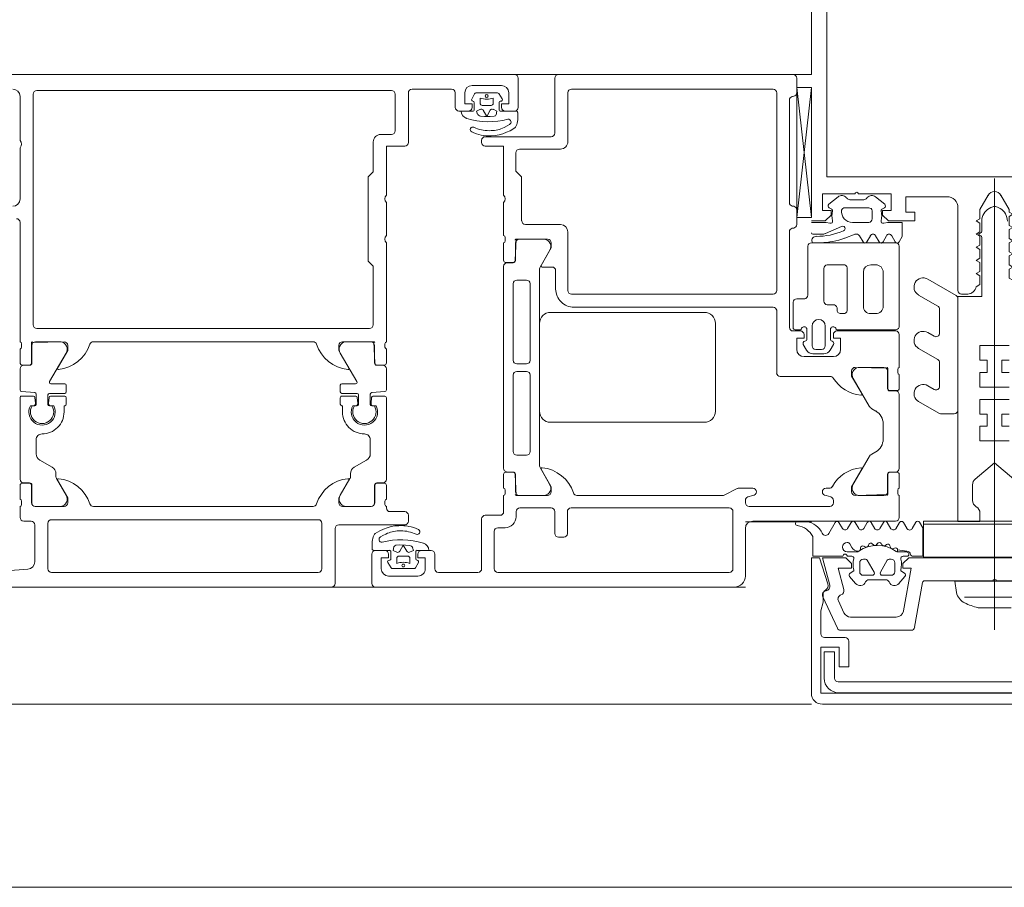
# Model space of a CAD drawing. Header units: centimetres. Extents: x -1737 to 22393, y -8842 to 3838.
# Tile 36 of 65: x 439 to 453, y 381 to 393. Entities that reach past the tile are written whole.
import ezdxf

# ---------------------------------------------------------------- set-up
doc = ezdxf.new("R2010")
doc.units = ezdxf.units.CM
for name, color, linetype, lineweight in [('A-AREA', 32, 'Continuous', 13), ('A-DETL-GENF', 92, 'Continuous', 9), ('A-DOOR', 31, 'Continuous', 13), ('A-GLAZ-CWMG', 51, 'Continuous', 13)]:
    doc.layers.add(name, color=color, linetype=linetype, lineweight=lineweight)

# ---------------------------------------------------------------- blocks, each defined once
blk = doc.blocks.new('Schueco_FWS_ADS-70-HD_inw_Family-01 - FWS SI insert unit-2507568-3_piętro I __3_90 m_ - stan projektowany')
at = {"layer": 'A-DETL-GENF'}
for p, q in [((51.6, 0.9), (-51.6, 0.9)), ((-52.5, -6.1), (52.5, -6.1))]:
    blk.add_line(p, q, dxfattribs=at)
at = {"layer": 'A-DOOR'}
for p, q in [((-46.55, 0.9), (-51.45, 0.9)), ((-46.5, 0.45), (-46.5, 0.85)), ((-46, 0.85), (-46, 0.1)), ((-38.75, 0.9), (-45.95, 0.9)), ((-51.6, 0.75), (-51.6, 0.1)), ((-51.38, 0.7), (-48.22, 0.7)), ((-47.95, 0.7), (-47.41, 0.7)), ((-47.13, 0.75), (-46.73, 0.75)), ((-45.77, 0.7), (-42.13, 0.7)), ((-51.43, -0.13), (-51.43, 0.65)), ((-48.17, 0.65), (-48.17, 0.14)), ((-48, -0.03), (-48, 0.65)), ((-47.36, 0.65), (-47.36, 0.45)), ((-47.136, 0.563), (-47.096, 0.637)), ((-47.078, 0.648), (-46.783, 0.648)), ((-47.021, 0.508), (-47.021, 0.578)), ((-46.841, 0.578), (-46.841, 0.508)), ((-46.766, 0.638), (-46.719, 0.566)), ((-45.82, 0.03), (-45.82, 0.65)), ((-42.08, 0.65), (-42.08, 0.03)), ((-41.9, 0.05), (-41.9, 0.557)), ((-47.102, 0.419), (-47.102, 0.514)), ((-46.871, 0.478), (-46.991, 0.478)), ((-46.761, 0.515), (-46.761, 0.419)), ((-47.31, 0.4), (-47.18, 0.4)), ((-47.279, 0.399), (-47.122, 0.399)), ((-47.204, 0.301), (-47.205, 0.301)), ((-46.741, 0.399), (-46.526, 0.399)), ((-46.68, 0.4), (-46.55, 0.4)), ((-49.17, 0.17), (-49.17, -0.13)), ((-49.05, 0.22), (-49.12, 0.22)), ((-49, -0.13), (-49, 0.17)), ((-47.105, 0.178), (-47.08, 0.167)), ((-51.7, 0), (-53.65, 0)), ((-48.22, 0.09), (-48.32, 0.09)), ((-46.05, 0.05), (-46.95, 0.05)), ((-53.7, -0.05), (-53.7, -0.35)), ((-48.47, -0.06), (-48.47, -0.13)), ((-48.3, -0.35), (-48.3, -0.13)), ((-48.25, -0.08), (-48.05, -0.08)), ((-47, 0), (-47, -0.08)), ((-46.95, -0.13), (-46.75, -0.13)), ((-42.13, -0.02), (-45.77, -0.02)), ((-41.75, 0), (-41.85, 0)), ((-41.7, -0.2), (-41.7, -0.05)), ((-52.8, -0.283), (-52.8, -0.25)), ((-52.75, -0.2), (-51.65, -0.2)), ((-51.6, -0.25), (-51.6, -0.283)), ((-49.22, -0.18), (-51.38, -0.18)), ((-48.52, -0.18), (-48.95, -0.18)), ((-46.7, -0.18), (-46.7, -0.2)), ((-46.68, -0.227), (-46.68, -0.273)), ((-46.542, -0.488), (-46.542, -0.25)), ((-46.539, -0.491), (-46.539, -0.251)), ((-46.492, -0.2), (-46.1, -0.2)), ((-46.489, -0.201), (-46.141, -0.201)), ((-45.7, -0.2), (-42.7, -0.2)), ((-42.3, -0.2), (-41.908, -0.2)), ((-41.911, -0.201), (-42.259, -0.201)), ((-41.861, -0.491), (-41.861, -0.251)), ((-41.858, -0.25), (-41.858, -0.488)), ((-41.72, -0.273), (-41.72, -0.227)), ((-53.68, -0.377), (-53.68, -0.423)), ((-53.541, -0.401), (-53.541, -0.641)), ((-53.141, -0.351), (-53.491, -0.351)), ((-52.7, -0.35), (-52.766, -0.33)), ((-51.634, -0.33), (-51.7, -0.35)), ((-51.489, -0.445), (-51.311, -0.355)), ((-51.288, -0.35), (-49.3, -0.35)), ((-48.511, -0.351), (-48.858, -0.351)), ((-48.461, -0.641), (-48.461, -0.401)), ((-48.32, -0.423), (-48.32, -0.377)), ((-46.7, -0.3), (-46.7, -0.488)), ((-46.071, -0.354), (-46.203, -0.582)), ((-42.328, -0.354), (-42.197, -0.582)), ((-41.7, -0.488), (-41.7, -0.3)), ((-53.7, -0.45), (-53.7, -0.638)), ((-53.287, -0.878), (-53.071, -0.504)), ((-52.743, -0.45), (-52.7, -0.45)), ((-51.7, -0.45), (-51.512, -0.45)), ((-48.928, -0.504), (-48.797, -0.731)), ((-48.3, -0.638), (-48.3, -0.45)), ((-46.67, -0.518), (-46.572, -0.518)), ((-46.65, -0.521), (-46.569, -0.521)), ((-41.75, -0.521), (-41.831, -0.521)), ((-41.828, -0.518), (-41.73, -0.518)), ((-53.67, -0.668), (-53.572, -0.668)), ((-53.571, -0.671), (-53.65, -0.671)), ((-48.351, -0.671), (-48.431, -0.671)), ((-48.428, -0.668), (-48.33, -0.668)), ((-46.7, -1.686), (-46.7, -0.571)), ((-46.21, -0.607), (-46.21, -0.649)), ((-42.19, -0.607), (-42.19, -0.649)), ((-41.7, -1.686), (-41.7, -0.571)), ((-53.7, -0.721), (-53.7, -1.729)), ((-48.791, -0.756), (-48.791, -3.445)), ((-48.3, -3.479), (-48.3, -0.721)), ((-46.43, -0.833), (-46.26, -0.735)), ((-41.97, -0.833), (-42.14, -0.735)), ((-53.379, -0.946), (-53.325, -0.915)), ((-48.611, -0.9), (-48.481, -0.9)), ((-46.48, -0.92), (-46.48, -1.111)), ((-41.92, -0.92), (-41.92, -1.111)), ((-48.661, -1.995), (-48.661, -0.95)), ((-48.431, -0.95), (-48.431, -1.995)), ((-53.48, -1.33), (-53.48, -1.12)), ((-48.94, -1.35), (-51.04, -1.35)), ((-53.326, -1.534), (-53.378, -1.504)), ((-53.071, -1.946), (-53.288, -1.571)), ((-51.19, -1.5), (-51.19, -2.7)), ((-48.79, -2.7), (-48.79, -1.5)), ((-46.559, -1.576), (-46.52, -1.576)), ((-46.535, -1.575), (-46.5, -1.575)), ((-46.49, -1.609), (-46.497, -1.688)), ((-46.48, -1.595), (-46.48, -1.735)), ((-46.32, -1.725), (-46.32, -1.595)), ((-46.303, -1.688), (-46.31, -1.609)), ((-46.3, -1.575), (-46.264, -1.575)), ((-46.28, -1.576), (-46.241, -1.576)), ((-46.07, -1.596), (-46.07, -1.686)), ((-42.33, -1.596), (-42.33, -1.686)), ((-42.12, -1.576), (-42.159, -1.576)), ((-42.1, -1.575), (-42.135, -1.575)), ((-42.097, -1.688), (-42.09, -1.609)), ((-42.08, -1.725), (-42.08, -1.595)), ((-41.92, -1.595), (-41.92, -1.735)), ((-41.91, -1.609), (-41.903, -1.688)), ((-41.864, -1.575), (-41.9, -1.575)), ((-41.841, -1.576), (-41.88, -1.576)), ((-46.517, -1.706), (-46.68, -1.706)), ((-46.09, -1.745), (-46.3, -1.745)), ((-46.09, -1.706), (-46.283, -1.706)), ((-42.31, -1.706), (-42.117, -1.706)), ((-42.31, -1.745), (-42.1, -1.745)), ((-41.883, -1.706), (-41.72, -1.706)), ((-53.7, -2), (-53.7, -1.812)), ((-53.67, -1.782), (-53.572, -1.782)), ((-53.65, -1.779), (-53.571, -1.779)), ((-53.541, -1.809), (-53.541, -2.049)), ((-46.7, -1.791), (-46.7, -2.079)), ((-46.5, -1.755), (-46.68, -1.771)), ((-46.279, -1.875), (-46.09, -1.875)), ((-46.07, -1.855), (-46.07, -1.765)), ((-42.33, -1.855), (-42.33, -1.765)), ((-42.121, -1.875), (-42.31, -1.875)), ((-41.9, -1.755), (-41.72, -1.771)), ((-41.7, -1.791), (-41.7, -2.079)), ((-52.757, -1.977), (-52.075, -1.977)), ((-46.071, -2.296), (-46.296, -1.905)), ((-42.328, -2.296), (-42.104, -1.905)), ((-53.7, -2.547), (-53.7, -2.1)), ((-53.68, -2.073), (-53.68, -2.027)), ((-53.491, -2.099), (-53.141, -2.099)), ((-52.027, -2.017), (-52.027, -2.88)), ((-48.481, -2.045), (-48.611, -2.045)), ((-48.481, -2.147), (-48.611, -2.147)), ((-46.572, -2.132), (-46.67, -2.132)), ((-46.65, -2.129), (-46.569, -2.129)), ((-41.75, -2.129), (-41.831, -2.129)), ((-41.73, -2.132), (-41.828, -2.132)), ((-52.4, -2.247), (-52.8, -2.247)), ((-52.67, -2.284), (-52.522, -2.284)), ((-48.661, -2.197), (-48.661, -3.242)), ((-48.431, -3.242), (-48.431, -2.197)), ((-46.7, -2.162), (-46.7, -2.35)), ((-46.539, -2.159), (-46.539, -2.399)), ((-41.861, -2.159), (-41.861, -2.399)), ((-41.7, -2.35), (-41.7, -2.162)), ((-52.802, -2.413), (-52.757, -2.334)), ((-52.69, -2.664), (-52.69, -2.394)), ((-52.64, -2.344), (-52.56, -2.344)), ((-52.51, -2.394), (-52.51, -2.664)), ((-52.435, -2.334), (-52.39, -2.413)), ((-46.68, -2.377), (-46.68, -2.423)), ((-41.72, -2.423), (-41.72, -2.377)), ((-52.76, -2.61), (-52.76, -2.486)), ((-52.44, -2.488), (-52.44, -2.61)), ((-46.7, -2.45), (-46.7, -3.8)), ((-46.489, -2.449), (-46.141, -2.449)), ((-42.7, -2.45), (-45.7, -2.45)), ((-41.911, -2.449), (-42.259, -2.449)), ((-41.7, -4.08), (-41.7, -2.45)), ((-53.7, -3.755), (-53.7, -2.668)), ((-53.659, -2.614), (-52.839, -2.614)), ((-52.85, -2.597), (-53.65, -2.597)), ((-52.361, -2.614), (-52.28, -2.614)), ((-52.25, -2.597), (-52.35, -2.597)), ((-52.25, -2.644), (-52.25, -2.989)), ((-52.2, -3.95), (-52.2, -2.644)), ((-41.93, -2.63), (-46.47, -2.63)), ((-41.88, -5.83), (-41.88, -2.68)), ((-53.48, -3.4), (-53.48, -2.934)), ((-53.38, -2.834), (-53.31, -2.834)), ((-53.21, -2.934), (-53.21, -3.4)), ((-52.99, -3.459), (-52.99, -2.875)), ((-52.936, -2.834), (-52.895, -2.834)), ((-52.85, -2.884), (-52.85, -2.914)), ((-52.796, -2.954), (-52.715, -2.954)), ((-51.978, -2.92), (-49.26, -2.92)), ((-51.04, -2.85), (-48.94, -2.85)), ((-52.67, -3.004), (-52.67, -3.45)), ((-52.45, -3.088), (-52.45, -3.755)), ((-52.3, -3.034), (-52.409, -3.034)), ((-52.027, -5.85), (-52.027, -3.15)), ((-51.977, -3.1), (-49.227, -3.1)), ((-49.176, -3.15), (-49.176, -3.95)), ((-49.01, -3.17), (-49.01, -3.42)), ((-48.611, -3.292), (-48.481, -3.292)), ((-48.96, -3.47), (-48.824, -3.47)), ((-48.798, -3.47), (-48.93, -3.699)), ((-53.31, -3.5), (-53.38, -3.5)), ((-52.715, -3.5), (-52.936, -3.5)), ((-48.461, -3.799), (-48.461, -3.559)), ((-48.431, -3.529), (-48.35, -3.529)), ((-48.428, -3.532), (-48.33, -3.532)), ((-48.3, -3.562), (-48.3, -3.8)), ((-52.5, -3.8), (-53.65, -3.8)), ((-48.859, -3.849), (-48.511, -3.849)), ((-48.32, -3.827), (-48.32, -3.873)), ((-52.26, -4.003), (-52.24, -3.999)), ((-48.3, -3.9), (-48.3, -4.35)), ((-46.7, -3.9), (-46.7, -4.35)), ((-52.3, -4.147), (-52.5, -5.922)), ((-52.3, -4.25), (-52.3, -4.052)), ((-49.077, -4.05), (-48.597, -4.05)), ((-52.24, -4.303), (-52.26, -4.299)), ((-52.2, -5.749), (-52.2, -4.352)), ((-41.7, -5.1), (-41.7, -4.4)), ((-48.517, -5.08), (-49.077, -5.08)), ((-49.176, -5.18), (-49.176, -5.85)), ((-48, -5.17), (-48, -5.2)), ((-47, -5.17), (-47, -5.85)), ((-41.7, -5.8), (-41.7, -5.2)), ((-49, -5.3), (-49, -6.05)), ((-48.05, -5.25), (-48.95, -5.25)), ((-47.895, -5.378), (-47.92, -5.367)), ((-46.82, -5.33), (-46.82, -5.83)), ((-46.62, -5.28), (-46.77, -5.28)), ((-47.796, -5.501), (-47.795, -5.501)), ((-48.259, -5.599), (-48.473, -5.599)), ((-48.32, -5.6), (-48.45, -5.6)), ((-48.239, -5.715), (-48.239, -5.619)), ((-47.898, -5.619), (-47.898, -5.714)), ((-47.721, -5.599), (-47.878, -5.599)), ((-47.69, -5.6), (-47.82, -5.6)), ((-48.5, -5.65), (-48.5, -6.05)), ((-48.234, -5.838), (-48.28, -5.766)), ((-48.159, -5.778), (-48.159, -5.708)), ((-48.129, -5.678), (-48.009, -5.678)), ((-47.979, -5.708), (-47.979, -5.778)), ((-47.864, -5.763), (-47.903, -5.837)), ((-47.64, -5.85), (-47.64, -5.65)), ((-52.3, -6.05), (-52.3, -5.851)), ((-52.26, -5.802), (-52.24, -5.798)), ((-49.227, -5.9), (-51.977, -5.9)), ((-47.921, -5.848), (-48.217, -5.848)), ((-47.05, -5.9), (-47.59, -5.9)), ((-46.77, -5.88), (-41.93, -5.88)), ((-47.87, -5.95), (-48.27, -5.95)), ((-49.05, -6.1), (-52.25, -6.1))]:
    blk.add_line(p, q, dxfattribs=at)
at = {"layer": 'A-DOOR', "flags": 128}
for points in [[(-41.807, 0.657), (-41.2, 0.7), (-39.61, 0.7)], [(-47.13, 0.45), (-47.13, 0.5), (-47.23, 0.5), (-47.23, 0.65)], [(-46.63, 0.65), (-46.63, 0.5), (-46.73, 0.5), (-46.73, 0.45)], [(-47.058, 0.363), (-47.062, 0.372), (-47.072, 0.399), (-47.017, 0.424)], [(-46.978, 0.411), (-46.931, 0.326), (-46.883, 0.411)], [(-46.844, 0.424), (-46.791, 0.399), (-46.803, 0.35)], [(-46.83, 0.328), (-46.884, 0.324), (-46.96, 0.326), (-47.017, 0.332)], [(-46.507, 0.378), (-46.507, 0.278), (-46.51, 0.257)], [(-46.539, 0.178), (-46.546, 0.169), (-46.612, 0.131), (-46.659, 0.11), (-46.711, 0.091), (-46.763, 0.075), (-46.816, 0.065), (-46.871, 0.062)], [(-46.694, 0.176), (-46.653, 0.196), (-46.621, 0.216)], [(-46.05, -0.25), (-46.05, -0.32), (-46.188, -0.559)], [(-42.212, -0.559), (-42.35, -0.32), (-42.35, -0.25)], [(-53.542, -0.638), (-53.542, -0.362), (-53.1, -0.35)], [(-53.05, -0.4), (-53.05, -0.47), (-53.188, -0.709)], [(-48.811, -0.71), (-48.95, -0.47), (-48.95, -0.4)], [(-48.9, -0.35), (-48.47, -0.35), (-48.458, -0.638)], [(-46.1, -1.491), (-46.1, -1.576), (-46.09, -1.576)], [(-42.3, -1.491), (-42.3, -1.576), (-42.31, -1.576)], [(-53.05, -2.05), (-53.05, -1.98), (-53.188, -1.741)], [(-53.542, -1.812), (-53.542, -2.088), (-53.1, -2.1)], [(-46.188, -2.091), (-46.05, -2.33), (-46.05, -2.4)], [(-42.35, -2.4), (-42.35, -2.33), (-42.212, -2.091)], [(-46.1, -2.45), (-46.53, -2.45), (-46.542, -2.162)], [(-41.858, -2.162), (-41.858, -2.438), (-42.3, -2.45)], [(-52.9, -2.347), (-52.9, -2.497), (-52.8, -2.497), (-52.8, -2.547)], [(-52.4, -2.547), (-52.4, -2.497), (-52.3, -2.497), (-52.3, -2.347)], [(-46.52, -2.68), (-46.52, -3.48), (-46.45, -3.55), (-46.45, -4.7), (-46.52, -4.77), (-46.52, -5.18)], [(-48.812, -3.491), (-48.95, -3.73), (-48.95, -3.8)], [(-48.9, -3.85), (-48.47, -3.85), (-48.458, -3.562)], [(-52.5, -4.147), (-52.5, -5.922), (-52.3, -5.922), (-52.3, -4.147), (-52.5, -4.147), (-52.3, -5.922)], [(-48.546, -4.1), (-48.546, -4.7), (-48.466, -4.78), (-48.466, -5.03)], [(-48.3, -4.45), (-48.3, -5.12), (-48.05, -5.12)], [(-46.7, -4.45), (-46.7, -5.12), (-46.95, -5.12)], [(-48.461, -5.378), (-48.454, -5.369), (-48.388, -5.331), (-48.341, -5.31), (-48.289, -5.291), (-48.237, -5.275), (-48.184, -5.266), (-48.129, -5.262)], [(-48.493, -5.578), (-48.493, -5.478), (-48.49, -5.457)], [(-48.306, -5.376), (-48.347, -5.397), (-48.379, -5.416)], [(-48.156, -5.624), (-48.209, -5.599), (-48.197, -5.55)], [(-48.17, -5.528), (-48.116, -5.524), (-48.04, -5.526), (-47.983, -5.532)], [(-48.021, -5.611), (-48.069, -5.526), (-48.117, -5.611)], [(-47.941, -5.564), (-47.938, -5.572), (-47.928, -5.599), (-47.983, -5.624)], [(-48.45, -6.1), (-41.2, -6.1), (-41.2, -5.76), (-41.31, -5.65), (-41.37, -5.65), (-41.37, -5.8)], [(-48.37, -5.85), (-48.37, -5.7), (-48.27, -5.7), (-48.27, -5.65)], [(-47.87, -5.65), (-47.87, -5.7), (-47.77, -5.7), (-47.77, -5.85)]]:
    blk.add_lwpolyline(points, dxfattribs=at)
for points in [[(-46.921, 0.623), (-46.913, 0.616), (-46.911, 0.606), (-46.913, 0.596), (-46.921, 0.589), (-46.931, 0.586), (-46.941, 0.589), (-46.948, 0.596), (-46.95, 0.606), (-46.948, 0.616), (-46.941, 0.623), (-46.931, 0.626)], [(-48.079, -5.823), (-48.086, -5.816), (-48.089, -5.806), (-48.086, -5.796), (-48.079, -5.789), (-48.069, -5.786), (-48.059, -5.789), (-48.052, -5.796), (-48.049, -5.806), (-48.052, -5.816), (-48.059, -5.823), (-48.069, -5.826)]]:
    blk.add_lwpolyline(points, close=True, dxfattribs=at)
at = {"layer": 'A-DOOR'}
for centre, radius, start, end in [((-51.45, 0.75), 0.15, 89.9995, 180.0016), ((-46.55, 0.85), 0.05, 0.0018, 89.9982), ((-45.95, 0.85), 0.05, 90.0015, 179.9985), ((-51.38, 0.65), 0.05, 90.0028, 179.9972), ((-48.22, 0.65), 0.05, 0, 90.0017), ((-47.95, 0.65), 0.05, 90.0009, 179.9991), ((-47.41, 0.65), 0.05, 0.0035, 89.9965), ((-47.13, 0.65), 0.1, 90, 180.0004), ((-46.73, 0.65), 0.1, 0.0018, 89.9982), ((-45.77, 0.65), 0.05, 90, 180), ((-42.13, 0.65), 0.05, 360, 90), ((-47.118, 0.554), 0.0202, 153.8011, 259.329), ((-47.079, 0.629), 0.0195, 88.6395, 154.2271), ((-46.931, 0.824), 0.262, 249.9155, 290.0845), ((-46.783, 0.629), 0.0194, 29.7199, 90.6441), ((-46.737, 0.555), 0.0204, 258.5702, 30.46), ((-41.8, 0.557), 0.1, 94.0856, 180), ((-47.31, 0.45), 0.05, 180.0009, 269.9991), ((-47.18, 0.45), 0.05, 270.0035, 359.9965), ((-47.122, 0.514), 0.0203, 0.4685, 89.2437), ((-47.121, 0.418), 0.0198, 269.7003, 0.5845), ((-46.991, 0.508), 0.03, 179.9989, 269.9998), ((-47.005, 0.396), 0.03, 29.2633, 114.6153), ((-46.857, 0.396), 0.03, 64.7461, 150.7367), ((-46.871, 0.508), 0.03, 269.9998, 359.9994), ((-46.741, 0.515), 0.0199, 90.0276, 180.2616), ((-46.741, 0.418), 0.0198, 179.3558, 270.0686), ((-46.68, 0.45), 0.05, 179.9921, 270.0017), ((-46.55, 0.45), 0.05, 270.0035, 359.9965), ((-47.178, 0.398), 0.101, 179.6117, 254.7346), ((-46.903, 1.254), 1, 252.4675, 285.1948), ((-47.012, 0.382), 0.05, 201.1765, 264.1559), ((-46.832, 0.358), 0.03, 273.5065, 346.1539), ((-46.637, 0.251), 0.0381, 294.2834, 95.9519), ((-46.526, 0.379), 0.0198, 358.9506, 89.8998), ((-49.12, 0.17), 0.05, 90.0061, 179.9983), ((-49.05, 0.17), 0.05, 359.9921, 90.0035), ((-48.22, 0.14), 0.05, 269.9983, 0.0035), ((-47.121, 0.147), 0.0351, 64.2669, 244.2669), ((-46.894, 0.645), 0.513, 248.7446, 272.5887), ((-46.871, 0.513), 0.38, 269.9766, 297.6836), ((-46.739, 0.296), 0.232, 329.4906, 350.3162), ((-51.7, 0.1), 0.1, 270.0025, 359.9971), ((-48.32, -0.06), 0.15, 89.9985, 180.0003), ((-46.899, 0.613), 0.552, 244.574, 272.9368), ((-46.95, 0), 0.05, 90.0015, 179.9985), ((-46.05, 0.1), 0.05, 269.9997, 0.0003), ((-45.77, 0.03), 0.05, 180, 270), ((-42.13, 0.03), 0.05, 270, 0), ((-41.85, 0.05), 0.05, 180, 270), ((-53.65, -0.05), 0.05, 89.9974, 180.0026), ((-51.38, -0.13), 0.05, 180, 270), ((-49.22, -0.13), 0.05, 269.9996, 0.0004), ((-48.95, -0.13), 0.05, 180, 270.0017), ((-48.52, -0.13), 0.05, 269.9974, 0.0035), ((-48.25, -0.13), 0.05, 89.9983, 179.9991), ((-48.05, -0.03), 0.05, 270, 0.0017), ((-46.95, -0.08), 0.05, 180.0033, 269.9967), ((-46.75, -0.18), 0.05, 360, 90), ((-41.75, -0.05), 0.05, 360, 90), ((-52.75, -0.25), 0.05, 89.9991, 180.0017), ((-51.65, -0.25), 0.05, 359.9991, 90.0043), ((-46.708, -0.227), 0.0279, 358.8354, 73.5801), ((-46.492, -0.25), 0.05, 90, 180), ((-46.489, -0.251), 0.05, 89.9997, 180.0003), ((-46.224, -0.082), 0.5, 275.6226, 342.2516), ((-46.155, -0.3), 0.1, 327.273, 81.8184), ((-46.1, -0.25), 0.05, 360, 90), ((-45.7, -0.25), 0.05, 90, 162.2516), ((-42.7, -0.25), 0.05, 17.7484, 90), ((-42.176, -0.082), 0.5, 197.7484, 264.3774), ((-42.3, -0.25), 0.05, 90, 180), ((-42.244, -0.3), 0.1, 98.1816, 212.727), ((-41.911, -0.251), 0.05, 359.9997, 90.0003), ((-41.908, -0.25), 0.05, 360, 90), ((-41.692, -0.227), 0.0279, 106.4199, 181.1646), ((-53.708, -0.377), 0.0279, 358.8354, 73.5801), ((-53.53, -0.362), 0.012, 90, 180), ((-53.491, -0.401), 0.05, 89.9997, 180.0003), ((-53.156, -0.45), 0.1, 327.273, 81.8184), ((-53.1, -0.4), 0.05, 0, 90), ((-52.75, -0.283), 0.05, 180, 251.684), ((-52.7, -0.4), 0.05, 270, 90), ((-51.7, -0.4), 0.05, 90, 270), ((-51.65, -0.283), 0.05, 288.316, 0), ((-51.288, -0.4), 0.05, 90, 116.5691), ((-49.3, -0.4), 0.05, 17.7451, 89.5825), ((-48.776, -0.232), 0.5, 197.7451, 264.3683), ((-48.9, -0.4), 0.05, 89.9988, 180.0012), ((-48.844, -0.45), 0.0999, 98.1274, 212.7816), ((-48.511, -0.401), 0.05, 359.9997, 90.0003), ((-48.47, -0.362), 0.012, 0, 90), ((-48.292, -0.377), 0.0279, 106.4199, 181.1646), ((-46.708, -0.273), 0.0279, 286.4246, 1.1629), ((-41.692, -0.273), 0.0279, 178.8371, 253.5754), ((-53.708, -0.423), 0.0279, 286.4246, 1.1629), ((-53.224, -0.232), 0.5, 275.6226, 330.8864), ((-52.743, -0.5), 0.05, 90, 150.8726), ((-51.512, -0.4), 0.05, 270, 296.4917), ((-48.292, -0.423), 0.0279, 178.8371, 253.5754), ((-46.67, -0.488), 0.03, 180, 270), ((-46.65, -0.571), 0.05, 90, 180), ((-46.572, -0.488), 0.03, 270, 0), ((-46.569, -0.491), 0.03, 270, 360), ((-41.831, -0.491), 0.03, 180, 270), ((-41.828, -0.488), 0.03, 180, 270), ((-41.75, -0.571), 0.05, 360, 90), ((-41.73, -0.488), 0.03, 270, 360), ((-53.67, -0.638), 0.03, 180, 270), ((-53.65, -0.721), 0.05, 90, 180), ((-53.572, -0.638), 0.03, 270, 0), ((-53.571, -0.641), 0.03, 270, 360), ((-48.431, -0.641), 0.03, 180, 270), ((-48.428, -0.638), 0.03, 180, 270), ((-48.35, -0.721), 0.05, 0.0082, 90.9888), ((-48.33, -0.638), 0.03, 270, 0), ((-46.31, -0.649), 0.1, 300.035, 359.9651), ((-46.16, -0.607), 0.05, 150, 180), ((-46.176, -0.566), 0.0138, 150, 275.6226), ((-42.224, -0.566), 0.0138, 264.3774, 30), ((-42.24, -0.607), 0.05, 0, 30), ((-42.09, -0.649), 0.1, 180.0349, 239.965), ((-53.176, -0.716), 0.0138, 150, 275.6226), ((-48.824, -0.716), 0.0139, 264.3683, 24.0577), ((-48.841, -0.756), 0.05, 0, 30), ((-53.374, -0.828), 0.1, 299.5684, 330), ((-48.611, -0.95), 0.05, 90, 180), ((-48.481, -0.95), 0.05, 360, 90), ((-46.38, -0.92), 0.1, 120.0232, 179.9752), ((-42.02, -0.92), 0.1, 0.0248, 59.9768), ((-53.28, -1.12), 0.2, 119.5684, 180), ((-46.4, -1.111), 0.0799, 179.9364, 270.0625), ((-46.4, -1.491), 0.3, 359.9989, 90.0011), ((-42, -1.491), 0.3, 89.9989, 180.0011), ((-42, -1.111), 0.0799, 269.9375, 0.0636), ((-53.28, -1.33), 0.2, 180, 240.6936), ((-46.4, -1.491), 0.18, 331.9104, 208.0896), ((-46.4, -1.492), 0.159, 328.4844, 211.5156), ((-42, -1.491), 0.18, 331.9104, 208.0896), ((-42, -1.492), 0.159, 328.4844, 211.5156), ((-51.04, -1.5), 0.15, 90.0019, 179.9981), ((-48.94, -1.5), 0.15, 0.0004, 89.9996), ((-53.375, -1.621), 0.1, 30, 60.6936), ((-46.52, -1.606), 0.03, 354.9998, 90), ((-46.5, -1.595), 0.02, 0.112, 89.8858), ((-46.3, -1.595), 0.02, 90.1134, 179.8888), ((-46.28, -1.606), 0.03, 90, 185.0002), ((-46.09, -1.596), 0.02, 0, 90), ((-42.31, -1.596), 0.02, 90, 180), ((-42.12, -1.606), 0.03, 354.9998, 90), ((-42.1, -1.595), 0.02, 0.1112, 89.8866), ((-41.9, -1.595), 0.02, 90.1142, 179.888), ((-41.88, -1.606), 0.03, 90, 185.0002), ((-53.65, -1.729), 0.05, 180, 270), ((-53.176, -1.734), 0.0138, 84.3774, 210), ((-53.224, -2.218), 0.5, 31.871, 84.3774), ((-46.68, -1.686), 0.02, 180, 270), ((-46.517, -1.686), 0.02, 270, 354.9998), ((-46.5, -1.735), 0.02, 270.1156, 359.8888), ((-46.3, -1.725), 0.02, 180.1088, 269.8956), ((-46.283, -1.686), 0.02, 185.0002, 270), ((-46.09, -1.686), 0.02, 270, 0), ((-46.09, -1.765), 0.02, 0.1112, 89.8866), ((-42.31, -1.686), 0.02, 180, 270), ((-42.31, -1.765), 0.02, 90.1134, 179.8888), ((-42.117, -1.686), 0.02, 270, 354.9998), ((-42.1, -1.725), 0.02, 270.1044, 359.8912), ((-41.9, -1.735), 0.02, 180.1112, 269.8844), ((-41.883, -1.686), 0.02, 185.0002, 270), ((-41.72, -1.686), 0.02, 270, 0), ((-53.67, -1.812), 0.03, 90, 180), ((-53.572, -1.812), 0.03, 360, 90), ((-53.571, -1.809), 0.03, 0, 90), ((-46.68, -1.791), 0.02, 90.1164, 179.888), ((-46.279, -1.895), 0.02, 90, 209.8798), ((-46.09, -1.855), 0.02, 270.1194, 359.8828), ((-42.31, -1.855), 0.02, 180.1172, 269.8806), ((-42.121, -1.895), 0.02, 330.1202, 90), ((-41.72, -1.791), 0.02, 0.112, 89.8836), ((-53.708, -2.027), 0.0279, 358.8371, 73.5754), ((-53.156, -2), 0.1, 278.1816, 32.727), ((-52.757, -1.927), 0.05, 211.871, 270), ((-52.075, -2.027), 0.05, 11.5556, 90), ((-48.611, -1.995), 0.05, 180, 270), ((-48.481, -1.995), 0.05, 270, 0), ((-53.708, -2.073), 0.0279, 286.4199, 1.1646), ((-53.53, -2.088), 0.012, 180, 270), ((-53.491, -2.049), 0.05, 179.9997, 270.0003), ((-53.1, -2.05), 0.05, 270, 360), ((-48.611, -2.197), 0.05, 90, 180), ((-48.481, -2.197), 0.05, 0, 90), ((-46.65, -2.079), 0.05, 180, 270), ((-46.67, -2.162), 0.03, 90, 180), ((-46.572, -2.162), 0.03, 0, 90), ((-46.569, -2.159), 0.03, 359.9921, 90), ((-46.176, -2.084), 0.0138, 84.3774, 210), ((-46.224, -2.568), 0.5, 17.7484, 84.3774), ((-42.176, -2.568), 0.5, 95.6226, 162.2516), ((-42.224, -2.084), 0.0138, 330, 95.6226), ((-41.831, -2.159), 0.03, 90, 180.0079), ((-41.828, -2.162), 0.03, 90, 180), ((-41.75, -2.079), 0.05, 270, 0), ((-41.73, -2.162), 0.03, 360, 90), ((-52.8, -2.347), 0.1, 90, 180), ((-52.67, -2.384), 0.1, 89.9997, 150.0003), ((-52.522, -2.384), 0.1, 29.9996, 90.0004), ((-52.4, -2.347), 0.1, 0, 90), ((-52.776, -2.428), 0.03, 150.0006, 254.9995), ((-52.64, -2.394), 0.05, 90.0233, 179.9767), ((-52.56, -2.394), 0.05, 0.0223, 89.9779), ((-52.416, -2.428), 0.03, 275.4114, 30.0001), ((-46.708, -2.377), 0.0279, 358.8371, 73.5754), ((-46.489, -2.399), 0.05, 179.9997, 270.0003), ((-46.155, -2.35), 0.1, 278.1816, 32.727), ((-46.1, -2.4), 0.05, 270, 0), ((-45.7, -2.4), 0.05, 197.7484, 270), ((-42.7, -2.4), 0.05, 270, 342.2516), ((-42.3, -2.4), 0.05, 180, 270), ((-42.244, -2.35), 0.1, 147.273, 261.8184), ((-41.911, -2.399), 0.05, 269.9997, 0.0003), ((-41.692, -2.377), 0.0279, 106.4246, 181.1629), ((-53.65, -2.547), 0.05, 179.9946, 270.0054), ((-52.85, -2.547), 0.05, 270, 360), ((-52.791, -2.487), 0.0311, 1.5217, 76.9862), ((-52.41, -2.488), 0.03, 95.4114, 180), ((-52.35, -2.547), 0.05, 180, 270), ((-46.708, -2.423), 0.0279, 286.4199, 1.1646), ((-46.53, -2.438), 0.012, 180, 270), ((-41.87, -2.438), 0.012, 270, 0), ((-41.692, -2.423), 0.0279, 178.8354, 253.5801), ((-53.65, -2.663), 0.05, 100.5861, 185.2962), ((-52.799, -2.614), 0.0397, 179.5422, 6.5117), ((-52.6, -2.664), 0.09, 180, 360), ((-52.401, -2.614), 0.0397, 173.4883, 0.4578), ((-52.28, -2.644), 0.03, 360, 90), ((-52.25, -2.647), 0.05, 3.2538, 90), ((-46.47, -2.68), 0.05, 90.0018, 179.9982), ((-41.93, -2.68), 0.05, 0.0004, 89.9996), ((-51.04, -2.7), 0.15, 179.9985, 270.0015), ((-48.94, -2.7), 0.15, 269.9971, 0.0029), ((-53.38, -2.934), 0.1, 89.9997, 180.0003), ((-53.31, -2.934), 0.1, 360, 90.0004), ((-52.941, -2.884), 0.05, 84.7061, 169.4127), ((-52.9, -2.884), 0.05, 0.0005, 84.7062), ((-52.801, -2.904), 0.05, 190.5876, 275.2937), ((-52.72, -3.004), 0.05, 359.9999, 84.7054), ((-51.978, -2.87), 0.05, 191.5556, 270), ((-49.26, -3.17), 0.25, 360, 90), ((-52.4, -3.083), 0.05, 100.5887, 185.2926), ((-52.3, -2.984), 0.05, 270.0003, 354.7049), ((-51.977, -3.15), 0.05, 90, 180), ((-49.227, -3.15), 0.05, 0.0035, 89.9965), ((-48.611, -3.242), 0.05, 180, 270), ((-48.481, -3.242), 0.05, 270, 0), ((-53.38, -3.4), 0.1, 179.9998, 270.0002), ((-53.31, -3.4), 0.1, 269.9998, 359.9998), ((-52.941, -3.45), 0.05, 190.5869, 275.2949), ((-52.72, -3.45), 0.05, 275.2946, 0.0001), ((-48.96, -3.42), 0.05, 180, 270), ((-48.824, -3.484), 0.0138, 330, 90), ((-48.858, -3.438), 0.0682, 332.011, 354.0948), ((-48.35, -3.479), 0.05, 269.9997, 0.0003), ((-48.43, -3.56), 0.0311, 92.0507, 177.9493), ((-48.428, -3.562), 0.03, 90, 180), ((-48.33, -3.562), 0.03, 0, 90), ((-53.65, -3.75), 0.05, 185.2937, 269.9972), ((-52.5, -3.75), 0.05, 269.9986, 354.7066), ((-48.844, -3.75), 0.1, 148.9475, 261.7903), ((-48.9, -3.8), 0.05, 180, 270), ((-48.511, -3.799), 0.05, 270, 0.0003), ((-48.47, -3.838), 0.012, 270, 0), ((-48.292, -3.827), 0.0279, 106.4246, 181.1629), ((-48.292, -3.873), 0.0279, 178.8354, 253.5801), ((-46.752, -3.85), 0.0725, 316.3959, 43.6041), ((-52.25, -4.052), 0.05, 101.2495, 180), ((-52.25, -3.95), 0.05, 281.2495, 0), ((-49.077, -3.95), 0.1, 180, 270), ((-48.597, -4.1), 0.05, 359.9991, 90.0061), ((-41.65, -4.08), 0.05, 179.9998, 270.0002), ((-52.25, -4.25), 0.05, 180, 258.7505), ((-41.6, -4.4), 0.1, 90.0006, 179.9994), ((-52.25, -4.352), 0.05, 0, 78.7505), ((-48.247, -4.4), 0.0725, 136.3948, 223.6052), ((-46.752, -4.4), 0.0725, 316.3959, 43.6042), ((-49.077, -5.18), 0.1, 89.9996, 180.0009), ((-48.517, -5.03), 0.05, 270.0044, 359.9965), ((-41.647, -5.15), 0.0725, 136.3959, 223.6041), ((-48.05, -5.17), 0.05, 359.9913, 90.0035), ((-48.05, -5.2), 0.05, 269.993, 0.0035), ((-46.95, -5.17), 0.05, 89.9996, 180.0013), ((-46.62, -5.18), 0.1, 269.9999, 0.0001), ((-48.95, -5.3), 0.05, 89.9993, 180.0007), ((-48.129, -5.713), 0.38, 89.9766, 117.6836), ((-48.101, -5.813), 0.552, 64.574, 92.9368), ((-48.106, -5.845), 0.513, 68.7446, 92.5887), ((-47.879, -5.347), 0.0351, 244.2669, 64.2669), ((-46.77, -5.33), 0.05, 89.9989, 180.0004), ((-48.261, -5.496), 0.232, 149.4906, 170.3162), ((-48.363, -5.451), 0.0381, 114.2834, 275.9519), ((-48.097, -6.454), 1, 72.4675, 105.1948), ((-47.822, -5.598), 0.101, 359.6117, 74.7346), ((-48.45, -5.65), 0.05, 90.0015, 179.9985), ((-48.473, -5.579), 0.0198, 178.9506, 269.8998), ((-48.32, -5.65), 0.05, 359.9979, 90.0003), ((-48.259, -5.618), 0.0198, 359.3558, 90.0686), ((-48.168, -5.558), 0.03, 93.5065, 166.1539), ((-48.143, -5.596), 0.03, 244.7461, 330.7367), ((-47.995, -5.596), 0.03, 209.2633, 294.6153), ((-47.988, -5.582), 0.05, 21.1765, 84.1559), ((-47.878, -5.618), 0.0198, 89.7003, 180.5845), ((-47.82, -5.65), 0.05, 90, 180), ((-47.69, -5.65), 0.05, 359.9997, 90.0003), ((-52.25, -5.749), 0.05, 281.2495, 0), ((-48.263, -5.755), 0.0204, 78.5702, 210.46), ((-48.259, -5.715), 0.0199, 270.0276, 0.2616), ((-48.129, -5.708), 0.03, 89.9998, 179.9994), ((-48.069, -6.024), 0.262, 69.9155, 110.0845), ((-48.009, -5.708), 0.03, 359.9989, 89.9998), ((-47.878, -5.714), 0.0203, 180.4685, 269.2437), ((-47.882, -5.754), 0.0202, 333.8011, 79.329), ((-52.25, -5.851), 0.05, 101.2495, 180), ((-51.977, -5.85), 0.05, 179.9942, 270.0058), ((-49.227, -5.85), 0.05, 270.0006, 359.9994), ((-48.27, -5.85), 0.1, 180.0028, 269.9972), ((-48.217, -5.829), 0.0194, 209.7199, 270.6441), ((-47.921, -5.829), 0.0195, 268.6395, 334.2271), ((-47.87, -5.85), 0.1, 270.0006, 359.9994), ((-47.59, -5.85), 0.05, 180.0011, 269.9989), ((-47.05, -5.85), 0.05, 269.9997, 0.0007), ((-46.77, -5.83), 0.05, 179.9993, 269.9998), ((-41.93, -5.83), 0.05, 270.0004, 359.9996), ((-41.6, -5.8), 0.1, 180.0006, 269.999), ((-52.25, -6.05), 0.05, 180.0034, 269.9966), ((-49.05, -6.05), 0.05, 270.0003, 359.9997), ((-48.45, -6.05), 0.05, 180.0033, 269.9967)]:
    blk.add_arc(centre, radius, start, end, dxfattribs=at)
blk = doc.blocks.new('Rectangular Mullion - Schueco_FWS-50-SI_Tran_CovCap-20mm_Tran-55mm-2499579-3_piętro I __3_90 m_ - stan projektowany')
at = {"layer": 'A-GLAZ-CWMG', "lineweight": 9}
for p, q in [((448.977, 386.316), (449.877, 386.316)), ((364.043, 383.826), (449.877, 383.826))]:
    blk.add_line(p, q, dxfattribs=at)
blk = doc.blocks.new('Rectangular Mullion - SI_CovCap-20mm_Tran-55mm-V23-3_piętro I __3_90 m_ - stan projektowany')
at = {"layer": 'A-DETL-GENF'}
for p, q in [((2.29, 9.39), (2.29, 4.79)), ((2.5, 9.39), (2.5, 6.1)), ((0, -1.485), (0, 4.678)), ((1.623, 4.43), (1.499, 4.327)), ((1.745, 4.409), (1.737, 4.419)), ((1.975, 4.39), (1.783, 4.39)), ((2.022, 4.419), (2.014, 4.409)), ((2.26, 4.327), (2.136, 4.43)), ((-0.076, 4.269), (-0.051, 4.283)), ((0.074, 4.269), (0.049, 4.283)), ((0.499, 3.15), (0.499, 4.28)), ((1.503, 4.278), (1.538, 4.258)), ((1.669, 4.238), (1.669, 4.13)), ((2.043, 4.28), (1.716, 4.28)), ((2.221, 4.258), (2.256, 4.278)), ((0.174, 3.957), (0.174, 4.096)), ((1.717, 4.08), (1.939, 4.08)), ((0.209, 3.925), (0.184, 3.94)), ((0.184, 3.894), (0.209, 3.908)), ((1.904, 3.918), (2.045, 3.865)), ((2.088, 4.025), (2.309, 3.927)), ((2.35, 3.918), (2.479, 3.918)), ((1.354, 3.813), (1.402, 3.897)), ((1.475, 3.897), (1.522, 3.816)), ((1.575, 3.813), (1.624, 3.897)), ((1.695, 3.897), (1.743, 3.813)), ((1.795, 3.813), (1.843, 3.896)), ((0.912, 3.305), (0.524, 3.081)), ((0.365, 3.1), (0.45, 3.1)), ((0.499, 3.038), (0.499, 1.517)), ((0.774, 2.937), (1.037, 3.088)), ((0.749, 2.568), (0.749, 2.894)), ((0.912, 2.575), (0.824, 2.524)), ((0.774, 2.207), (1.037, 2.358)), ((0.749, 1.842), (0.749, 2.164)), ((0.912, 1.849), (0.824, 1.799)), ((0.761, 1.474), (1.037, 1.633)), ((0.549, 1.467), (0.736, 1.467)), ((0.299, 0.498), (0.299, 0.283)), ((1.075, -0.016), (1.123, -0.099)), ((1.196, -0.098), (1.244, -0.017)), ((1.296, -0.017), (1.345, -0.103)), ((1.414, -0.103), (1.464, -0.017)), ((1.516, -0.017), (1.565, -0.102)), ((1.634, -0.103), (1.684, -0.017)), ((1.736, -0.017), (1.785, -0.102)), ((1.853, -0.102), (1.903, -0.017)), ((1.955, -0.017), (2.005, -0.102)), ((2.073, -0.102), (2.124, -0.017)), ((2.175, -0.018), (2.263, -0.17)), ((1.379, -0.375), (1.366, -0.368)), ((1.427, -0.336), (1.422, -0.356)), ((1.487, -0.331), (1.476, -0.321)), ((1.546, -0.306), (1.536, -0.323)), ((1.605, -0.317), (1.597, -0.304)), ((1.668, -0.308), (1.653, -0.322)), ((1.722, -0.333), (1.717, -0.32)), ((1.786, -0.34), (1.768, -0.351)), ((1.828, -0.377), (1.827, -0.362)), ((1.975, -0.31), (1.947, -0.359)), ((1.249, -0.48), (1.184, -0.48)), ((1.438, -0.52), (1.41, -0.52)), ((1.556, -0.695), (1.464, -0.535)), ((1.736, -0.535), (1.644, -0.695)), ((1.79, -0.52), (1.762, -0.52)), ((1.882, -0.42), (2.01, -0.42)), ((2.01, -0.48), (1.95, -0.48)), ((1.36, -0.57), (1.36, -0.69)), ((1.84, -0.69), (1.84, -0.57)), ((1.304, -0.851), (1.222, -0.754)), ((1.41, -0.74), (1.53, -0.74)), ((1.715, -0.8), (1.485, -0.8)), ((1.67, -0.74), (1.79, -0.74)), ((1.978, -0.754), (1.896, -0.851)), ((-0.953, -0.815), (-0.025, -0.815)), ((0.025, -0.815), (0.953, -0.815)), ((0.982, -0.84), (1.09, -1.449)), ((0.408, -1.036), (-0.408, -1.036)), ((2.145, -1.461), (2.344, -1.034)), ((-0.225, -1.183), (0.225, -1.183)), ((2.131, -1.089), (2.055, -1.252)), ((1.964, -1.31), (1.342, -1.31)), ((1.139, -1.49), (2.1, -1.49)), ((2.04, -1.59), (2.32, -1.59)), ((2.135, -2.195), (-2.135, -2.195)), ((-2.125, -2.345), (2.125, -2.345)), ((2.35, -2.5), (-2.35, -2.5))]:
    blk.add_line(p, q, dxfattribs=at)
at = {"layer": 'A-DETL-GENF', "flags": 128}
for points in [[(-2.291, 4.9), (-2.291, 4.7), (2.289, 4.7), (2.289, 4.9)], [(-0.251, 3.2), (-0.251, 3.29), (-0.201, 3.32), (-0.201, 3.441), (-0.251, 3.47), (-0.201, 3.499), (-0.201, 3.621), (-0.251, 3.65), (-0.201, 3.679), (-0.201, 3.801), (-0.251, 3.83), (-0.201, 3.859), (-0.201, 3.981), (-0.251, 4.01), (-0.201, 4.039), (-0.201, 4.161), (-0.251, 4.19), (-0.2, 4.219), (-0.2, 4.255), (-0.088, 4.45)], [(0.087, 4.45), (0.199, 4.255), (0.199, 4.129), (0.249, 4.1), (0.199, 4.071), (0.199, 3.949), (0.249, 3.92), (0.199, 3.891), (0.199, 3.769), (0.249, 3.74), (0.199, 3.711), (0.199, 3.589), (0.249, 3.56), (0.199, 3.531), (0.199, 3.409), (0.249, 3.38), (0.199, 3.351), (0.199, 3.23), (0.252, 3.2)], [(0.649, 4.43), (1.209, 4.43), (1.209, 4.22), (1.089, 4.22), (1.089, 4.1), (1.449, 4.1), (1.529, 4.18), (1.529, 4.24), (1.409, 4.24), (1.409, 4.47), (1.855, 4.47)], [(1.904, 4.47), (2.349, 4.47), (2.349, 4.24), (2.23, 4.24), (2.23, 4.18), (2.31, 4.1), (2.499, 4.1)], [(-0.265, 0.575), (-0.001, 0.797), (-0.001, 1.097), (-0.201, 1.097)], [(-0.201, 1.297), (-0.101, 1.297), (-0.101, 1.463), (-0.201, 1.463)], [(-0.201, 1.663), (-0.001, 1.663), (-0.001, 1.83), (-0.201, 1.83)], [(-0.201, 2.03), (-0.101, 2.03), (-0.101, 2.197), (-0.201, 2.197)], [(-0.201, 2.397), (-0.001, 2.397), (-0.001, 4.297), (-0.001, 2.397), (0.199, 2.397), (0.199, 2.197), (0.099, 2.197), (0.099, 2.03), (0.199, 2.03), (0.199, 1.83), (-0.001, 1.83), (-0.001, 1.663), (0.199, 1.663), (0.199, 1.463), (0.099, 1.463), (0.099, 1.297), (0.199, 1.297), (0.199, 1.097), (-0.001, 1.097), (-0.001, 0.797), (0.264, 0.575)], [(1.512, 4.067), (1.461, 4.08), (1.259, 4.08), (1.259, 3.888), (1.302, 3.813)], [(2.499, 4.08), (2.298, 4.08), (2.247, 4.067)], [(0.199, 0.11), (0.199, -0.003), (0.499, -0.003), (0.499, 3.067), (0.174, 3.067), (0.174, 3.876)], [(1.115, -0.48), (0.98, -0.48), (0.98, -0.09), (1.023, -0.016)], [(2.48, -0.211), (2.48, -0.48), (2.07, -0.48)], [(1.203, -0.42), (1.325, -0.42), (1.322, -0.394), (1.195, -0.41)], [(1.244, -1.227), (1.14, -0.64), (1.25, -0.64), (1.25, -0.58), (1.17, -0.5), (-1.17, -0.5), (-1.25, -0.58), (-1.25, -0.64), (-1.14, -0.64), (-1.244, -1.227)], [(2.25, -0.874), (2.35, -0.5), (2.03, -0.5), (1.95, -0.58), (1.95, -0.64), (2.136, -0.64), (2.058, -0.934)], [(2.273, -0.858), (2.39, -0.5), (2.5, -0.5), (2.5, -2.35)], [(1.23, -0.709), (1.28, -0.68), (1.28, -0.667)], [(1.92, -0.667), (1.92, -0.68), (1.97, -0.709)], [(0.52, -0.974), (0.54, -0.821), (-0.54, -0.821), (-0.52, -0.974)], [(2.37, -1.54), (2.37, -1.224), (2.34, -1.106), (2.34, -1.001)], [(-1.99, -1.64), (-1.99, -1.99), (-2.12, -1.99), (-2.12, -1.72), (-2.37, -1.72), (-2.37, -2.35), (2.37, -2.35), (2.37, -1.72), (2.12, -1.72), (2.12, -1.99), (1.99, -1.99), (1.99, -1.64)], [(2.325, -2.145), (2.325, -1.785), (2.185, -1.785), (2.185, -2.145)]]:
    blk.add_lwpolyline(points, dxfattribs=at)
for points in [[(0.97, 0), (-0.97, 0), (-0.97, -0.04), (0.97, -0.04)], [(0.97, -0.04), (-0.97, -0.04), (-0.97, -0.49), (0.97, -0.49)]]:
    blk.add_lwpolyline(points, close=True, dxfattribs=at)
at = {"layer": 'A-DETL-GENF'}
for centre, radius, start, end in [((0, 4.401), 0.1, 28.7984, 151.2016), ((1.674, 4.368), 0.08, 38.8472, 129.685), ((1.88, 4.465), 0.0255, 12.35, 167.65), ((2.085, 4.368), 0.08, 50.315, 141.1525), ((0.649, 4.28), 0.15, 89.9706, 180.0294), ((1.518, 4.304), 0.03, 128.5798, 239.9915), ((1.783, 4.44), 0.05, 218.8472, 270), ((1.975, 4.44), 0.05, 270, 321.1525), ((2.241, 4.304), 0.03, 300.0085, 51.4202), ((0.024, 4.096), 0.2, 120, 180), ((-0.001, 4.197), 0.1, 90, 120), ((-0.001, 4.197), 0.1, 60, 90), ((-0.026, 4.096), 0.2, 360, 60), ((1.528, 4.24), 0.02, 346.659, 60.0153), ((1.817, 4.172), 0.277, 166.659, 194.3746), ((1.719, 4.23), 0.0499, 93.0107, 170.7737), ((1.94, 4.228), 0.148, 269.7596, 7.5836), ((2.04, 4.23), 0.0496, 20.3122, 87.2441), ((1.942, 4.172), 0.277, 345.6254, 13.3413), ((2.231, 4.24), 0.02, 119.9829, 193.3413), ((1.52, 4.096), 0.03, 255.4058, 14.3746), ((1.72, 4.13), 0.0502, 180.2678, 266.6677), ((2.239, 4.096), 0.03, 165.6254, 284.5973), ((0.194, 3.957), 0.02, 180, 239.9697), ((0.204, 3.917), 0.01, 300.0198, 59.9697), ((1.439, 3.877), 0.0414, 28.176, 151.824), ((1.66, 3.878), 0.0402, 27.6299, 152.2078), ((1.887, 3.871), 0.05, 69.464, 149.931), ((2.074, 3.995), 0.0337, 66, 246.9965), ((2.426, 4.822), 0.933, 246.9965, 270.413), ((2.35, 4.018), 0.1, 246, 269.9999), ((2.479, 3.938), 0.02, 270.0007, 359.9993), ((0.194, 3.876), 0.02, 120.0198, 180), ((1.328, 3.828), 0.0301, 210.1258, 329.8742), ((1.549, 3.828), 0.0299, 204.936, 329.878), ((1.769, 3.828), 0.03, 210.0871, 329.9129), ((2.398, 4.798), 0.997, 249.31, 268.5011), ((2.434, 3.831), 0.059, 345.3964, 91.4026), ((2.471, 3.821), 0.02, 270, 345.3964), ((0.974, 3.197), 0.125, 300, 120), ((0.375, 3.225), 0.126, 191.5693, 265.5931), ((0.449, 3.15), 0.05, 270.9313, 359.9852), ((0.549, 3.038), 0.05, 120, 180), ((0.799, 2.894), 0.05, 120, 180), ((0.799, 2.568), 0.05, 180, 300), ((0.974, 2.467), 0.125, 300, 120), ((0.799, 2.164), 0.05, 120, 180), ((0.799, 1.842), 0.05, 180, 300), ((0.974, 1.741), 0.125, 300, 120), ((0.549, 1.517), 0.05, 180, 270), ((0.736, 1.517), 0.05, 270, 300), ((0.199, 0.498), 0.1, 0, 50), ((0.199, 0.283), 0.1, 300, 360), ((0.299, 0.11), 0.1, 120, 180), ((1.049, -0.031), 0.03, 29.868, 150.2035), ((1.159, -0.08), 0.0416, 208.432, 333.0459), ((1.27, -0.033), 0.03, 30.2315, 149.6554), ((1.38, -0.079), 0.0419, 215.3001, 324.5335), ((1.49, -0.032), 0.03, 30.4654, 149.6551), ((1.6, -0.077), 0.043, 216.1766, 322.1564), ((1.71, -0.032), 0.03, 30.4654, 149.8552), ((1.819, -0.078), 0.0415, 215.012, 324.988), ((1.929, -0.032), 0.03, 30.4654, 149.4113), ((2.039, -0.078), 0.0417, 215.132, 324.868), ((2.149, -0.033), 0.03, 29.8351, 149.2846), ((2.614, -0.291), 0.291, 99.5455, 154.6363), ((2.733, -0.343), 0.286, 98.3567, 152.4079), ((2.687, -0.031), 0.03, 278.3567, 90.0978), ((2.306, -0.145), 0.05, 209.8351, 334.6363), ((1.352, -0.394), 0.03, 63.009, 179.9888), ((1.6, -0.771), 0.44, 54.9221, 125.8412), ((1.393, -0.348), 0.03, 243.0032, 344.9985), ((1.456, -0.343), 0.03, 47.9972, 165.0045), ((1.508, -0.307), 0.0316, 228.0026, 329.9974), ((1.572, -0.321), 0.03, 33.0015, 149.9997), ((1.631, -0.299), 0.0316, 212.9896, 315.009), ((1.689, -0.329), 0.03, 17.9991, 134.9995), ((1.752, -0.323), 0.0316, 198.0033, 299.993), ((1.8, -0.364), 0.0272, 3.0147, 119.989), ((1.862, -0.375), 0.0339, 183.0025, 270.8217), ((1.861, -0.309), 0.1, 270.8272, 329.9977), ((2.01, -0.33), 0.04, 90, 150.0063), ((2.01, -0.355), 0.065, 270, 90), ((1.115, -0.45), 0.03, 270.003, 352.8115), ((1.195, -0.46), 0.05, 89.9912, 172.8263), ((1.203, -0.453), 0.033, 90, 234.9099), ((1.249, -0.51), 0.03, 346.8025, 90), ((1.584, -0.589), 0.314, 166.8025, 194.483), ((1.325, -0.39), 0.03, 270, 305.8412), ((1.41, -0.57), 0.05, 90.009, 179.991), ((1.438, -0.55), 0.03, 29.995, 90.0107), ((1.762, -0.55), 0.03, 89.9879, 150.0064), ((1.79, -0.57), 0.05, 359.9897, 90.0103), ((1.882, -0.37), 0.05, 234.9221, 270), ((1.95, -0.51), 0.03, 90.9052, 179.9815), ((1.616, -0.589), 0.314, 345.4979, 14.5021), ((2.04, -0.48), 0.03, 0, 180), ((0, -0.821), 0.0256, 12.6804, 167.3196), ((1.245, -0.735), 0.03, 119.9983, 220.0113), ((1.41, -0.69), 0.05, 180.0092, 269.9908), ((1.485, -0.85), 0.05, 89.9988, 157.3791), ((1.53, -0.71), 0.03, 269.9987, 29.9973), ((1.67, -0.71), 0.03, 149.9976, 270.0064), ((1.715, -0.85), 0.05, 22.6224, 89.9997), ((1.79, -0.69), 0.05, 269.9899, 0.0101), ((1.955, -0.735), 0.03, 320.0103, 59.9951), ((0.953, -0.845), 0.03, 10, 90), ((1.365, -0.8), 0.08, 220.0031, 337.3772), ((1.835, -0.8), 0.08, 202.6156, 320.0033), ((2.116, -0.95), 0.06, 165, 251.1808), ((2.308, -0.89), 0.06, 165, 261.5583), ((2.34, -0.88), 0.07, 162, 239.9983), ((2.27, -1.001), 0.07, 0, 59.9983), ((0.307, -0.921), 0.22, 297.2746, 346.0268), ((2.077, -1.064), 0.06, 335, 71.1808), ((2.29, -1.009), 0.06, 335, 81.5583), ((0, -0.291), 0.92, 284.1683, 296.293), ((1.342, -1.21), 0.1, 190, 270), ((1.964, -1.21), 0.1, 270, 335), ((1.139, -1.44), 0.05, 190, 270), ((2.1, -1.44), 0.05, 270, 335), ((2.04, -1.64), 0.05, 89.9981, 180.0017), ((2.32, -1.54), 0.0498, 269.8262, 0.1735), ((2.125, -2.144), 0.2, 270.0295, 359.9723), ((2.135, -2.144), 0.0501, 270.0875, 359.9336), ((2.35, -2.35), 0.15, 270.0494, 359.9506)]:
    blk.add_arc(centre, radius, start, end, dxfattribs=at)

msp = doc.modelspace()

# ---------------------------------------------------------------- linework, layer by layer
at = {"layer": 'A-AREA', "lineweight": 9}
msp.add_line((364.043, 381.326), (492.377, 381.326), dxfattribs=at)

# ---------------------------------------------------------------- block references
at = {"layer": 'A-DOOR', "rotation": 180}
msp.add_blockref('Schueco_FWS_ADS-70-HD_inw_Family-01 - FWS SI insert unit-2507568-3_piętro I __3_90 m_ - stan projektowany', (397.377, 386.326), dxfattribs=at)
at = {"layer": 'A-GLAZ-CWMG', "lineweight": 9}
msp.add_blockref('Rectangular Mullion - Schueco_FWS-50-SI_Tran_CovCap-20mm_Tran-55mm-2499579-3_piętro I __3_90 m_ - stan projektowany', (0, 0), dxfattribs=at)
at = {"layer": 'A-GLAZ-CWMG', "lineweight": 9, "extrusion": (0, 0, -1)}
msp.add_blockref('Rectangular Mullion - SI_CovCap-20mm_Tran-55mm-V23-3_piętro I __3_90 m_ - stan projektowany', (-452.377, 386.326), dxfattribs=at)

doc.saveas('drawing.dxf')
